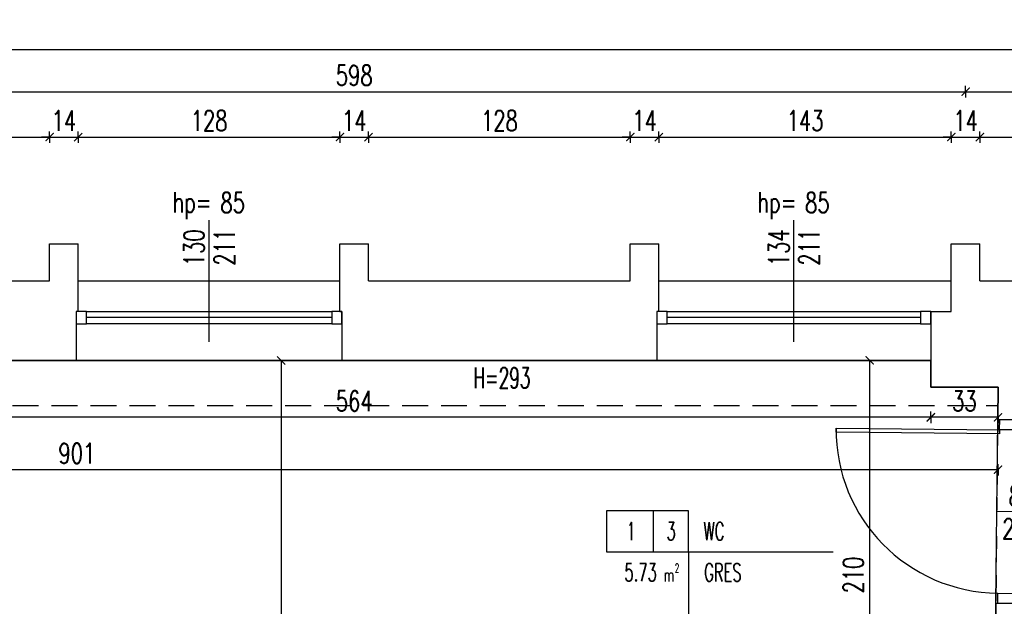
# Model space of a CAD drawing. Extents: x 36663 to 42423, y 7313 to 12123.
# Tile 34 of 54: x 37524 to 38005, y 11836 to 12123. Entities that reach past the tile are written whole.
import ezdxf
from ezdxf.enums import TextEntityAlignment as Align

# ---------------------------------------------------------------- set-up
doc = ezdxf.new("R2010")
doc.units = 0
doc.header["$MEASUREMENT"] = 0
doc.header["$PDMODE"] = 35
doc.header["$PDSIZE"] = 3
doc.linetypes.add('DASHED', pattern=[19.05, 12.7, -6.35])
for name, color, linetype in [('W_area_1', 5, 'Continuous'), ('W_drzwi', 1, 'Continuous'), ('W_niewidoczne', 24, 'DASHED'), ('W_okna', 1, 'Continuous'), ('W_okna_txt', 1, 'Continuous'), ('W_opis_pomieszczen', 1, 'Continuous'), ('W_opisy', 2, 'Continuous'), ('W_podciagi', 252, 'DASHED'), ('W_przekrojowa', 6, 'Continuous'), ('W_rama_okna', 2, 'Continuous'), ('W_szklo', 4, 'Continuous'), ('W_widok', 21, 'Continuous'), ('W_wymiary', 1, 'Continuous')]:
    doc.layers.add(name, color=color, linetype=linetype)
doc.styles.add('c20', font='simplex.shx', dxfattribs={"width": 0.7})
doc.styles.add('Romans', font='simplex.shx', dxfattribs={"width": 0.6})
doc.dimstyles.new('c20_50', dxfattribs={"dimscale": 0.5, "dimtxt": 20, "dimasz": 8, "dimexe": 1.25, "dimexo": 0.625, "dimgap": 6, "dimtad": 1, "dimdec": 0, "dimrnd": 1, "dimtxsty": 'c20', "dimblk": 'ARCHTICK', "dimcen": 0, "dimse1": 1, "dimse2": 1, "dimclrd": 1, "dimclrt": 2, "dimadec": 0, "dimazin": 0, "dimtfac": 1, "dimtdec": 0, "dimtix": 1, "dimtmove": 1, "dimatfit": 3, "dimldrblk": 'ARCHTICK', "dimfxl": 1.25, "dimarcsym": 0})

# ---------------------------------------------------------------- blocks, each defined once
blk = doc.blocks.new('_ArchTick')
at = {"color": 2}
for q in [(0, 0.7), (0, -0.7)]:
    blk.add_line((0, 0), q, dxfattribs=at)
at = {"color": 0, "linetype": 'ByBlock', "const_width": 0.15}
blk.add_lwpolyline([(-0.5, -0.5), (0.5, 0.5)], dxfattribs=at)
blk = doc.blocks.new('*D482')
at = {"layer": 'Defpoints', "color": 0, "transparency": 16777216}
for p in [(37538.42, 12065.84), (37395.42, 12013.53), (37538.42, 12013.53)]:
    blk.add_point(p, dxfattribs=at)
at = {"layer": 'W_wymiary', "color": 1, "lineweight": -2, "transparency": 16777216}
blk.add_line((37395.42, 12065.84), (37538.42, 12065.84), dxfattribs=at)
at = {"layer": 'W_wymiary', "color": 1, "lineweight": -2, "transparency": 16777216, "xscale": 4, "yscale": 4, "zscale": 4, "rotation": 180}
blk.add_blockref('_ArchTick', (37395.42, 12065.84), dxfattribs=at)
at = {"layer": 'W_wymiary', "color": 1, "lineweight": -2, "transparency": 16777216, "xscale": 4, "yscale": 4, "zscale": 4}
blk.add_blockref('_ArchTick', (37538.42, 12065.84), dxfattribs=at)
at = {"layer": 'W_wymiary', "color": 2, "transparency": 16777216, "insert": (37466.92, 12073.84), "char_height": 10, "attachment_point": 5, "style": 'c20'}
blk.add_mtext('143', dxfattribs=at)
blk = doc.blocks.new('*D483')
at = {"layer": 'Defpoints', "color": 0, "transparency": 16777216}
for p in [(37552.42, 12065.84), (37538.42, 12013.53), (37552.42, 12013.53)]:
    blk.add_point(p, dxfattribs=at)
at = {"layer": 'W_wymiary', "color": 1, "lineweight": -2, "transparency": 16777216}
for p, q in [((37538.42, 12065.84), (37534.42, 12065.84)), ((37538.42, 12065.84), (37552.42, 12065.84)), ((37552.42, 12065.84), (37556.42, 12065.84))]:
    blk.add_line(p, q, dxfattribs=at)
at = {"layer": 'W_wymiary', "color": 1, "lineweight": -2, "transparency": 16777216, "xscale": 4, "yscale": 4, "zscale": 4}
blk.add_blockref('_ArchTick', (37538.42, 12065.84), dxfattribs=at)
at = {"layer": 'W_wymiary', "color": 1, "lineweight": -2, "transparency": 16777216, "xscale": 4, "yscale": 4, "zscale": 4, "rotation": 180}
blk.add_blockref('_ArchTick', (37552.42, 12065.84), dxfattribs=at)
at = {"layer": 'W_wymiary', "color": 2, "transparency": 16777216, "insert": (37545.42, 12073.84), "char_height": 10, "attachment_point": 5, "style": 'c20'}
blk.add_mtext('14', dxfattribs=at)
blk = doc.blocks.new('*D484')
at = {"layer": 'Defpoints', "color": 0, "transparency": 16777216}
for p in [(37680.42, 12065.84), (37552.42, 12013.53), (37680.42, 12013.53)]:
    blk.add_point(p, dxfattribs=at)
at = {"layer": 'W_wymiary', "color": 1, "lineweight": -2, "transparency": 16777216}
blk.add_line((37552.42, 12065.84), (37680.42, 12065.84), dxfattribs=at)
at = {"layer": 'W_wymiary', "color": 1, "lineweight": -2, "transparency": 16777216, "xscale": 4, "yscale": 4, "zscale": 4, "rotation": 180}
blk.add_blockref('_ArchTick', (37552.42, 12065.84), dxfattribs=at)
at = {"layer": 'W_wymiary', "color": 1, "lineweight": -2, "transparency": 16777216, "xscale": 4, "yscale": 4, "zscale": 4}
blk.add_blockref('_ArchTick', (37680.42, 12065.84), dxfattribs=at)
at = {"layer": 'W_wymiary', "color": 2, "transparency": 16777216, "insert": (37616.42, 12073.84), "char_height": 10, "attachment_point": 5, "style": 'c20'}
blk.add_mtext('128', dxfattribs=at)
blk = doc.blocks.new('*D485')
at = {"layer": 'Defpoints', "color": 0, "transparency": 16777216}
for p in [(37694.42, 12065.84), (37680.42, 12013.53), (37694.42, 12013.53)]:
    blk.add_point(p, dxfattribs=at)
at = {"layer": 'W_wymiary', "color": 1, "lineweight": -2, "transparency": 16777216}
for p, q in [((37680.42, 12065.84), (37676.42, 12065.84)), ((37680.42, 12065.84), (37694.42, 12065.84)), ((37694.42, 12065.84), (37698.42, 12065.84))]:
    blk.add_line(p, q, dxfattribs=at)
at = {"layer": 'W_wymiary', "color": 1, "lineweight": -2, "transparency": 16777216, "xscale": 4, "yscale": 4, "zscale": 4}
blk.add_blockref('_ArchTick', (37680.42, 12065.84), dxfattribs=at)
at = {"layer": 'W_wymiary', "color": 1, "lineweight": -2, "transparency": 16777216, "xscale": 4, "yscale": 4, "zscale": 4, "rotation": 180}
blk.add_blockref('_ArchTick', (37694.42, 12065.84), dxfattribs=at)
at = {"layer": 'W_wymiary', "color": 2, "transparency": 16777216, "insert": (37687.42, 12073.84), "char_height": 10, "attachment_point": 5, "style": 'c20'}
blk.add_mtext('14', dxfattribs=at)
blk = doc.blocks.new('*D486')
at = {"layer": 'Defpoints', "color": 0, "transparency": 16777216}
for p in [(37822.42, 12065.84), (37694.42, 12013.53), (37822.42, 12013.53)]:
    blk.add_point(p, dxfattribs=at)
at = {"layer": 'W_wymiary', "color": 1, "lineweight": -2, "transparency": 16777216}
blk.add_line((37694.42, 12065.84), (37822.42, 12065.84), dxfattribs=at)
at = {"layer": 'W_wymiary', "color": 1, "lineweight": -2, "transparency": 16777216, "xscale": 4, "yscale": 4, "zscale": 4, "rotation": 180}
blk.add_blockref('_ArchTick', (37694.42, 12065.84), dxfattribs=at)
at = {"layer": 'W_wymiary', "color": 1, "lineweight": -2, "transparency": 16777216, "xscale": 4, "yscale": 4, "zscale": 4}
blk.add_blockref('_ArchTick', (37822.42, 12065.84), dxfattribs=at)
at = {"layer": 'W_wymiary', "color": 2, "transparency": 16777216, "insert": (37758.42, 12073.84), "char_height": 10, "attachment_point": 5, "style": 'c20'}
blk.add_mtext('128', dxfattribs=at)
blk = doc.blocks.new('*D487')
at = {"layer": 'Defpoints', "color": 0, "transparency": 16777216}
for p in [(37836.42, 12065.84), (37822.42, 12013.53), (37836.42, 12013.53)]:
    blk.add_point(p, dxfattribs=at)
at = {"layer": 'W_wymiary', "color": 1, "lineweight": -2, "transparency": 16777216}
for p, q in [((37822.42, 12065.84), (37818.42, 12065.84)), ((37822.42, 12065.84), (37836.42, 12065.84)), ((37836.42, 12065.84), (37840.42, 12065.84))]:
    blk.add_line(p, q, dxfattribs=at)
at = {"layer": 'W_wymiary', "color": 1, "lineweight": -2, "transparency": 16777216, "xscale": 4, "yscale": 4, "zscale": 4}
blk.add_blockref('_ArchTick', (37822.42, 12065.84), dxfattribs=at)
at = {"layer": 'W_wymiary', "color": 1, "lineweight": -2, "transparency": 16777216, "xscale": 4, "yscale": 4, "zscale": 4, "rotation": 180}
blk.add_blockref('_ArchTick', (37836.42, 12065.84), dxfattribs=at)
at = {"layer": 'W_wymiary', "color": 2, "transparency": 16777216, "insert": (37829.42, 12073.84), "char_height": 10, "attachment_point": 5, "style": 'c20'}
blk.add_mtext('14', dxfattribs=at)
blk = doc.blocks.new('*D488')
at = {"layer": 'Defpoints', "color": 0, "transparency": 16777216}
for p in [(37979.42, 12065.84), (37836.42, 12013.53), (37979.42, 12013.53)]:
    blk.add_point(p, dxfattribs=at)
at = {"layer": 'W_wymiary', "color": 1, "lineweight": -2, "transparency": 16777216}
blk.add_line((37836.42, 12065.84), (37979.42, 12065.84), dxfattribs=at)
at = {"layer": 'W_wymiary', "color": 1, "lineweight": -2, "transparency": 16777216, "xscale": 4, "yscale": 4, "zscale": 4, "rotation": 180}
blk.add_blockref('_ArchTick', (37836.42, 12065.84), dxfattribs=at)
at = {"layer": 'W_wymiary', "color": 1, "lineweight": -2, "transparency": 16777216, "xscale": 4, "yscale": 4, "zscale": 4}
blk.add_blockref('_ArchTick', (37979.42, 12065.84), dxfattribs=at)
at = {"layer": 'W_wymiary', "color": 2, "transparency": 16777216, "insert": (37907.92, 12073.84), "char_height": 10, "attachment_point": 5, "style": 'c20'}
blk.add_mtext('143', dxfattribs=at)
blk = doc.blocks.new('*D489')
at = {"layer": 'Defpoints', "color": 0, "transparency": 16777216}
for p in [(37993.42, 12065.84), (37979.42, 12013.53), (37993.42, 12013.53)]:
    blk.add_point(p, dxfattribs=at)
at = {"layer": 'W_wymiary', "color": 1, "lineweight": -2, "transparency": 16777216}
for p, q in [((37979.42, 12065.84), (37975.42, 12065.84)), ((37979.42, 12065.84), (37993.42, 12065.84)), ((37993.42, 12065.84), (37997.42, 12065.84))]:
    blk.add_line(p, q, dxfattribs=at)
at = {"layer": 'W_wymiary', "color": 1, "lineweight": -2, "transparency": 16777216, "xscale": 4, "yscale": 4, "zscale": 4}
blk.add_blockref('_ArchTick', (37979.42, 12065.84), dxfattribs=at)
at = {"layer": 'W_wymiary', "color": 1, "lineweight": -2, "transparency": 16777216, "xscale": 4, "yscale": 4, "zscale": 4, "rotation": 180}
blk.add_blockref('_ArchTick', (37993.42, 12065.84), dxfattribs=at)
at = {"layer": 'W_wymiary', "color": 2, "transparency": 16777216, "insert": (37986.42, 12073.84), "char_height": 10, "attachment_point": 5, "style": 'c20'}
blk.add_mtext('14', dxfattribs=at)
blk = doc.blocks.new('*D490')
at = {"layer": 'Defpoints', "color": 0, "transparency": 16777216}
for p in [(37986.42, 12088.05), (37388.42, 12065.84), (37986.42, 12065.84)]:
    blk.add_point(p, dxfattribs=at)
at = {"layer": 'W_wymiary', "color": 1, "lineweight": -2, "transparency": 16777216}
blk.add_line((37388.42, 12088.05), (37986.42, 12088.05), dxfattribs=at)
at = {"layer": 'W_wymiary', "color": 1, "lineweight": -2, "transparency": 16777216, "xscale": 4, "yscale": 4, "zscale": 4, "rotation": 180}
blk.add_blockref('_ArchTick', (37388.42, 12088.05), dxfattribs=at)
at = {"layer": 'W_wymiary', "color": 1, "lineweight": -2, "transparency": 16777216, "xscale": 4, "yscale": 4, "zscale": 4}
blk.add_blockref('_ArchTick', (37986.42, 12088.05), dxfattribs=at)
at = {"layer": 'W_wymiary', "color": 2, "transparency": 16777216, "insert": (37687.42, 12096.05), "char_height": 10, "attachment_point": 5, "style": 'c20'}
blk.add_mtext('598', dxfattribs=at)
blk = doc.blocks.new('*D491')
at = {"layer": 'Defpoints', "color": 0, "transparency": 16777216}
for p in [(38136.42, 12065.84), (37993.42, 12013.53), (38136.42, 12013.53)]:
    blk.add_point(p, dxfattribs=at)
at = {"layer": 'W_wymiary', "color": 1, "lineweight": -2, "transparency": 16777216}
blk.add_line((37993.42, 12065.84), (38136.42, 12065.84), dxfattribs=at)
at = {"layer": 'W_wymiary', "color": 1, "lineweight": -2, "transparency": 16777216, "xscale": 4, "yscale": 4, "zscale": 4, "rotation": 180}
blk.add_blockref('_ArchTick', (37993.42, 12065.84), dxfattribs=at)
at = {"layer": 'W_wymiary', "color": 1, "lineweight": -2, "transparency": 16777216, "xscale": 4, "yscale": 4, "zscale": 4}
blk.add_blockref('_ArchTick', (38136.42, 12065.84), dxfattribs=at)
at = {"layer": 'W_wymiary', "color": 2, "transparency": 16777216, "insert": (38064.92, 12073.84), "char_height": 10, "attachment_point": 5, "style": 'c20'}
blk.add_mtext('143', dxfattribs=at)
blk = doc.blocks.new('*D499')
at = {"layer": 'Defpoints', "color": 0, "transparency": 16777216}
for p in [(38588.42, 12088.05), (37986.42, 12065.84), (38588.42, 12065.84)]:
    blk.add_point(p, dxfattribs=at)
at = {"layer": 'W_wymiary', "color": 1, "lineweight": -2, "transparency": 16777216}
blk.add_line((37986.42, 12088.05), (38588.42, 12088.05), dxfattribs=at)
at = {"layer": 'W_wymiary', "color": 1, "lineweight": -2, "transparency": 16777216, "xscale": 4, "yscale": 4, "zscale": 4, "rotation": 180}
blk.add_blockref('_ArchTick', (37986.42, 12088.05), dxfattribs=at)
at = {"layer": 'W_wymiary', "color": 1, "lineweight": -2, "transparency": 16777216, "xscale": 4, "yscale": 4, "zscale": 4}
blk.add_blockref('_ArchTick', (38588.42, 12088.05), dxfattribs=at)
at = {"layer": 'W_wymiary', "color": 2, "transparency": 16777216, "insert": (38287.42, 12096.05), "char_height": 10, "attachment_point": 5, "style": 'c20'}
blk.add_mtext('602', dxfattribs=at)
blk = doc.blocks.new('*U308')
at = {"layer": 'W_okna'}
for p, q in [((5, 14), (129, 14)), ((129, 8), (5, 8))]:
    blk.add_line(p, q, dxfattribs=at)
at = {"layer": 'W_okna_txt', "color": 1}
blk.add_line((67, -0.82), (67, 58.65), dxfattribs=at)
at = {"layer": 'W_rama_okna'}
for points in [[(0, 14), (0, 8), (5, 8), (5, 14)], [(129, 14), (129, 8), (134, 8), (134, 14)]]:
    blk.add_lwpolyline(points, close=True, dxfattribs=at)
at = {"layer": 'W_szklo'}
blk.add_line((129, 11), (5, 11), dxfattribs=at)
at = {"color": 1, "style": 'c20', "width": 0.7}
blk.add_text('hp=', height=10, dxfattribs=at).set_placement((58.71, 67.4), align=Align.MIDDLE_CENTER)
blk.add_attdef('PARAPET', text='', height=10, dxfattribs=at).set_placement((36.01, 61.21), align=Align.MIDDLE_LEFT)
at = {"layer": 'W_okna_txt', "color": 1, "style": 'c20', "width": 0.7, "flags": 4}
for tag, p in [('SZER', (23.15, 39.17)), ('WYS', (38.02, 39.38))]:
    blk.add_attdef(tag, text='', height=10, rotation=90, dxfattribs=at).set_placement(p, align=Align.MIDDLE_CENTER)
blk = doc.blocks.new('*U309')
at = {"layer": 'W_okna'}
for p, q in [((5, 14), (125, 14)), ((125, 8), (5, 8))]:
    blk.add_line(p, q, dxfattribs=at)
at = {"layer": 'W_okna_txt', "color": 1}
blk.add_line((65, -0.82), (65, 58.65), dxfattribs=at)
at = {"layer": 'W_rama_okna'}
for points in [[(0, 14), (0, 8), (5, 8), (5, 14)], [(125, 14), (125, 8), (130, 8), (130, 14)]]:
    blk.add_lwpolyline(points, close=True, dxfattribs=at)
at = {"layer": 'W_szklo'}
blk.add_line((125, 11), (5, 11), dxfattribs=at)
at = {"color": 1, "style": 'c20', "width": 0.7}
blk.add_text('hp=', height=10, dxfattribs=at).set_placement((56.71, 67.4), align=Align.MIDDLE_CENTER)
blk.add_attdef('PARAPET', text='', height=10, dxfattribs=at).set_placement((36.01, 61.21), align=Align.MIDDLE_LEFT)
at = {"layer": 'W_okna_txt', "color": 1, "style": 'c20', "width": 0.7, "flags": 4}
for tag, p in [('SZER', (23.15, 39.17)), ('WYS', (38.02, 39.38))]:
    blk.add_attdef(tag, text='', height=10, rotation=90, dxfattribs=at).set_placement(p, align=Align.MIDDLE_CENTER)
blk = doc.blocks.new('*D468')
at = {"layer": 'Defpoints', "color": 0, "transparency": 16777216}
for p in [(39821.63, 12108.72), (39821.63, 11995.53), (36734.77, 11973.53)]:
    blk.add_point(p, dxfattribs=at)
at = {"layer": 'W_wymiary', "color": 1, "lineweight": -2, "transparency": 16777216}
blk.add_line((36734.77, 12108.72), (39821.63, 12108.72), dxfattribs=at)
at = {"layer": 'W_wymiary', "color": 1, "lineweight": -2, "transparency": 16777216, "xscale": 4, "yscale": 4, "zscale": 4, "rotation": 180}
blk.add_blockref('_ArchTick', (36734.77, 12108.72), dxfattribs=at)
at = {"layer": 'W_wymiary', "color": 1, "lineweight": -2, "transparency": 16777216, "xscale": 4, "yscale": 4, "zscale": 4}
blk.add_blockref('_ArchTick', (39821.63, 12108.72), dxfattribs=at)
at = {"layer": 'W_wymiary', "color": 2, "transparency": 16777216, "insert": (38278.2, 12116.72), "char_height": 10, "attachment_point": 5, "style": 'c20'}
blk.add_mtext('3087', dxfattribs=at)
blk = doc.blocks.new('*U153')
at = {"color": 1}
blk.add_line((109, 7), (109, -17), dxfattribs=at)
at = {"layer": 'W_drzwi', "color": 2}
for points in [[(64, -6), (69, -6), (69, -16), (64, -16)], [(149, -6), (154, -6), (154, -16), (149, -16)], [(69, -16), (71, -16), (71, -96), (69, -96)]]:
    blk.add_lwpolyline(points, close=True, dxfattribs=at)
at = {"layer": 'W_drzwi'}
blk.add_arc((69, -16), 80, 270, 0, dxfattribs=at)
at = {"color": 1, "style": 'c20', "width": 0.7}
for tag, p in [('SZER', (42.41, -5.22)), ('WYS', (58.37, -5.22))]:
    blk.add_attdef(tag, text='', height=10, rotation=90, dxfattribs=at).set_placement(p, align=Align.CENTER)
blk = doc.blocks.new('*D443')
at = {"layer": 'Defpoints', "color": 0, "transparency": 16777216}
for p in [(37671.73, 11956.53), (37651.67, 11374.53), (37671.73, 11374.53)]:
    blk.add_point(p, dxfattribs=at)
at = {"layer": 'W_wymiary', "color": 1, "lineweight": -2, "transparency": 16777216}
blk.add_line((37651.67, 11956.53), (37651.67, 11374.53), dxfattribs=at)
at = {"layer": 'W_wymiary', "color": 1, "lineweight": -2, "transparency": 16777216, "xscale": 4, "yscale": 4, "zscale": 4}
for p, rotation in [((37651.67, 11956.53), 90), ((37651.67, 11374.53), 270)]:
    blk.add_blockref('_ArchTick', p, dxfattribs=dict(at, rotation=rotation))
at = {"layer": 'W_wymiary', "color": 2, "transparency": 16777216, "insert": (37643.67, 11665.53), "char_height": 10, "attachment_point": 5, "rotation": 90, "style": 'c20'}
blk.add_mtext('582', dxfattribs=at)
blk = doc.blocks.new('*D444')
at = {"layer": 'Defpoints', "color": 0, "transparency": 16777216}
for p in [(37939.51, 11956.53), (37956.34, 11956.53), (37956.34, 11746.52)]:
    blk.add_point(p, dxfattribs=at)
at = {"layer": 'W_wymiary', "color": 1, "lineweight": -2, "transparency": 16777216}
blk.add_line((37939.51, 11746.52), (37939.51, 11956.53), dxfattribs=at)
at = {"layer": 'W_wymiary', "color": 1, "lineweight": -2, "transparency": 16777216, "xscale": 4, "yscale": 4, "zscale": 4}
for p, rotation in [((37939.51, 11956.53), 90), ((37939.51, 11746.52), 270)]:
    blk.add_blockref('_ArchTick', p, dxfattribs=dict(at, rotation=rotation))
at = {"layer": 'W_wymiary', "color": 2, "transparency": 16777216, "insert": (37931.51, 11851.53), "char_height": 10, "attachment_point": 5, "rotation": 90, "style": 'c20'}
blk.add_mtext('210', dxfattribs=at)
blk = doc.blocks.new('*D453')
at = {"layer": 'Defpoints', "color": 0, "transparency": 16777216}
for p in [(37969.42, 11943.53), (38002.28, 11943.53), (37969.42, 11928.7)]:
    blk.add_point(p, dxfattribs=at)
at = {"layer": 'W_wymiary', "color": 1, "lineweight": -2, "transparency": 16777216}
blk.add_line((38002.28, 11928.7), (37969.42, 11928.7), dxfattribs=at)
at = {"layer": 'W_wymiary', "color": 1, "lineweight": -2, "transparency": 16777216, "xscale": 4, "yscale": 4, "zscale": 4, "rotation": 180}
blk.add_blockref('_ArchTick', (37969.42, 11928.7), dxfattribs=at)
at = {"layer": 'W_wymiary', "color": 1, "lineweight": -2, "transparency": 16777216, "xscale": 4, "yscale": 4, "zscale": 4}
blk.add_blockref('_ArchTick', (38002.28, 11928.7), dxfattribs=at)
at = {"layer": 'W_wymiary', "color": 2, "transparency": 16777216, "insert": (37985.85, 11936.7), "char_height": 10, "attachment_point": 5, "style": 'c20'}
blk.add_mtext('33', dxfattribs=at)
blk = doc.blocks.new('*D454')
at = {"layer": 'Defpoints', "color": 0, "transparency": 16777216}
for p in [(37405.42, 11944.53), (37969.42, 11943.53), (37405.42, 11928.7)]:
    blk.add_point(p, dxfattribs=at)
at = {"layer": 'W_wymiary', "color": 1, "lineweight": -2, "transparency": 16777216}
blk.add_line((37969.42, 11928.7), (37405.42, 11928.7), dxfattribs=at)
at = {"layer": 'W_wymiary', "color": 1, "lineweight": -2, "transparency": 16777216, "xscale": 4, "yscale": 4, "zscale": 4, "rotation": 180}
blk.add_blockref('_ArchTick', (37405.42, 11928.7), dxfattribs=at)
at = {"layer": 'W_wymiary', "color": 1, "lineweight": -2, "transparency": 16777216, "xscale": 4, "yscale": 4, "zscale": 4}
blk.add_blockref('_ArchTick', (37969.42, 11928.7), dxfattribs=at)
at = {"layer": 'W_wymiary', "color": 2, "transparency": 16777216, "insert": (37687.42, 11936.7), "char_height": 10, "attachment_point": 5, "style": 'c20'}
blk.add_mtext('564', dxfattribs=at)
blk = doc.blocks.new('*D457')
at = {"layer": 'Defpoints', "color": 0, "transparency": 16777216}
for p in [(37101.21, 11956.53), (38002.28, 11943.53), (37101.21, 11903.06)]:
    blk.add_point(p, dxfattribs=at)
at = {"layer": 'W_wymiary', "color": 1, "lineweight": -2, "transparency": 16777216}
blk.add_line((38002.28, 11903.06), (37101.21, 11903.06), dxfattribs=at)
at = {"layer": 'W_wymiary', "color": 1, "lineweight": -2, "transparency": 16777216, "xscale": 4, "yscale": 4, "zscale": 4, "rotation": 180}
blk.add_blockref('_ArchTick', (37101.21, 11903.06), dxfattribs=at)
at = {"layer": 'W_wymiary', "color": 1, "lineweight": -2, "transparency": 16777216, "xscale": 4, "yscale": 4, "zscale": 4}
blk.add_blockref('_ArchTick', (38002.28, 11903.06), dxfattribs=at)
at = {"layer": 'W_wymiary', "color": 2, "transparency": 16777216, "insert": (37551.75, 11911.06), "char_height": 10, "attachment_point": 5, "style": 'c20'}
blk.add_mtext('901', dxfattribs=at)
blk = doc.blocks.new('POM')
at = {"color": 1}
for p, q in [((28.54, 0), (28.54, -25)), ((50, -25), (138.5, -25)), ((50, -25), (50, -44.93))]:
    blk.add_line(p, q, dxfattribs=at)
blk.add_lwpolyline([(0, -25), (50, -25), (50, 0), (0, 0)], close=True, dxfattribs=at)
at = {"color": 2, "style": 'Romans', "width": 0.6}
for s, height, p in [('2', 5.4, (41.68, -37.62)), ('m', 8, (35.05, -43.22))]:
    blk.add_text(s, height=height, dxfattribs=at).set_placement(p)
for tag, p in [('0', (15.04, -17.92)), ('88', (39.46, -17.92))]:
    blk.add_attdef(tag, text='', height=11, dxfattribs=at).set_placement(p, align=Align.CENTER)
for tag, p in [('POKOJ-DZIENNY', (59.33, -17.92)), ('WYKŁADZINA', (59.65, -43.09))]:
    blk.add_attdef(tag, p, '', height=11, dxfattribs=at)
blk.add_attdef('22.22', text='', height=11, dxfattribs=at).set_placement((30.72, -43.07), align=Align.RIGHT)

msp = doc.modelspace()

# ---------------------------------------------------------------- linework, layer by layer
at = {"layer": 'W_area_1'}
msp.add_lwpolyline([(37405.21, 11374.53), (37793.04, 11374.53), (37795.25, 11591.51), (37733.25, 11591.51), (37733.25, 11606.51), (37795.25, 11606.51), (37795.25, 11731.51), (37733.25, 11731.51), (37733.25, 11746.53), (37812.43, 11746.51), (37912.43, 11746.51), (38000.25, 11746.53), (38001.19, 11837.66), (38002.12, 11927.65), (38002.28, 11943.53), (37969.42, 11943.53), (37969.42, 11956.53), (37835.42, 11956.53), (37681.42, 11956.53), (37551.42, 11956.53), (37405.42, 11956.53)], dxfattribs=at)
at = {"layer": 'W_niewidoczne'}
msp.add_line((38002.12, 11927.65), (38001.19, 11837.66), dxfattribs=at)
at = {"layer": 'W_opis_pomieszczen'}
msp.add_line((37850.84, 11846.97), (37850.84, 11701.1), dxfattribs=at)
at = {"layer": 'W_podciagi'}
msp.add_line((37101.21, 11934.53), (38002.19, 11934.53), dxfattribs=at)
at = {"layer": 'W_przekrojowa'}
for p, q in [((37538.42, 12013.53), (37552.42, 12013.53)), ((37538.42, 11995.53), (37538.42, 12013.53)), ((37552.42, 11980.53), (37552.42, 12013.53)), ((37680.42, 12013.53), (37694.42, 12013.53)), ((37680.42, 11980.53), (37680.42, 12013.53)), ((37694.42, 11995.53), (37694.42, 12013.53)), ((37822.42, 12013.53), (37836.42, 12013.53)), ((37822.42, 11995.53), (37822.42, 12013.53)), ((37836.42, 11980.53), (37836.42, 12013.53)), ((37979.42, 12013.53), (37993.42, 12013.53)), ((37979.42, 11980.53), (37979.42, 12013.53)), ((37993.42, 11995.53), (37993.42, 12013.53)), ((37395.42, 11995.53), (37538.42, 11995.53)), ((37694.42, 11995.53), (37822.42, 11995.53)), ((37993.42, 11995.53), (38136.42, 11995.53)), ((37552.42, 11980.53), (37551.42, 11980.53)), ((37551.42, 11980.53), (37551.42, 11956.53)), ((37680.42, 11980.53), (37681.42, 11980.53)), ((37681.42, 11980.53), (37681.42, 11956.53)), ((37836.42, 11980.53), (37835.42, 11980.53)), ((37835.42, 11980.53), (37835.42, 11956.53)), ((37969.42, 11980.53), (37979.42, 11980.53)), ((37969.42, 11980.53), (37969.42, 11956.53)), ((37405.42, 11956.53), (37551.42, 11956.53)), ((37681.42, 11956.53), (37835.42, 11956.53)), ((37969.42, 11956.53), (37969.42, 11943.53)), ((37969.42, 11943.53), (38002.28, 11943.53)), ((38002.28, 11943.53), (38002.12, 11927.65)), ((38014.12, 11927.53), (38002.12, 11927.65)), ((38001.19, 11837.66), (38000.25, 11746.53)), ((38013.19, 11837.53), (38001.19, 11837.66))]:
    msp.add_line(p, q, dxfattribs=at)
at = {"layer": 'W_widok'}
for p, q in [((37552.42, 11995.53), (37680.42, 11995.53)), ((37836.42, 11995.53), (37979.42, 11995.53)), ((37551.42, 11956.53), (37681.42, 11956.53)), ((37835.42, 11956.53), (37969.42, 11956.53))]:
    msp.add_line(p, q, dxfattribs=at)

# ---------------------------------------------------------------- block references
at = {"layer": 'W_drzwi'}
ref = msp.add_blockref('*U153', (38019.78, 11991.48), dxfattribs=dict(at, rotation=269.4093427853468))
ref.add_attrib('SZER', '80', dxfattribs={"layer": '0', "color": 1, "height": 10, "rotation": 359.4093, "style": 'c20', "width": 0.7}).set_placement((38013.47, 11885.13), align=Align.CENTER)
ref.add_attrib('WYS', '200', dxfattribs={"layer": '0', "color": 1, "height": 10, "rotation": 359.4093, "style": 'c20', "width": 0.7}).set_placement((38013.3, 11869.16), align=Align.CENTER)
at = {"layer": 'W_okna'}
ref = msp.add_blockref('*U309', (37551.42, 11966.53), dxfattribs=at)
ref.add_attrib('SZER', '130', dxfattribs={"layer": 'W_okna_txt', "color": 1, "height": 10, "rotation": 90, "style": 'c20', "width": 0.7, "flags": 4}).set_placement((37609.07, 12011.7), align=Align.MIDDLE_CENTER)
ref.add_attrib('WYS', '211', dxfattribs={"layer": 'W_okna_txt', "color": 1, "height": 10, "rotation": 90, "style": 'c20', "width": 0.7, "flags": 4}).set_placement((37623.94, 12011.91), align=Align.MIDDLE_CENTER)
ref.add_attrib('PARAPET', '85', dxfattribs={"layer": '0', "color": 1, "height": 10, "style": 'c20', "width": 0.7}).set_placement((37621.93, 12033.74), align=Align.MIDDLE_LEFT)
ref = msp.add_blockref('*U308', (37835.42, 11966.53), dxfattribs=at)
ref.add_attrib('SZER', '134', dxfattribs={"layer": 'W_okna_txt', "color": 1, "height": 10, "rotation": 90, "style": 'c20', "width": 0.7, "flags": 4}).set_placement((37895.07, 12011.7), align=Align.MIDDLE_CENTER)
ref.add_attrib('WYS', '211', dxfattribs={"layer": 'W_okna_txt', "color": 1, "height": 10, "rotation": 90, "style": 'c20', "width": 0.7, "flags": 4}).set_placement((37909.94, 12011.91), align=Align.MIDDLE_CENTER)
ref.add_attrib('PARAPET', '85', dxfattribs={"layer": '0', "color": 1, "height": 10, "style": 'c20', "width": 0.7}).set_placement((37907.93, 12033.74), align=Align.MIDDLE_LEFT)
at = {"layer": 'W_opis_pomieszczen', "xscale": 0.8000000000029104, "yscale": 0.8000000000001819, "zscale": 0.8}
msp.add_blockref('POM', (37810.84, 11882.91), dxfattribs=at).add_auto_attribs({'88': '3', '22.22': '5.73', 'POKOJ-DZIENNY': 'WC', 'WYKŁADZINA': 'GRES', '0': '1'})

# ---------------------------------------------------------------- texts
at = {"layer": 'W_opisy', "style": 'c20', "width": 0.6}
msp.add_text('H=293', height=10, dxfattribs=at).set_placement((37759.63, 11948.05), align=Align.MIDDLE_CENTER)

# ---------------------------------------------------------------- dimensions: what is measured, and where the dimension line sits
at = {"layer": 'W_wymiary'}
for base, p1, p2, picture, middle in [((39821.63, 12108.72), (36734.77, 11973.53), (39821.63, 11995.53), '*D468', (38278.2, 12116.72)), ((37986.42, 12088.05), (37388.42, 12065.84), (37986.42, 12065.84), '*D490', (37687.42, 12096.05)), ((38588.42, 12088.05), (37986.42, 12065.84), (38588.42, 12065.84), '*D499', (38287.42, 12096.05)), ((37538.42, 12065.84), (37395.42, 12013.53), (37538.42, 12013.53), '*D482', (37466.92, 12073.84)), ((37552.42, 12065.84), (37538.42, 12013.53), (37552.42, 12013.53), '*D483', (37545.42, 12073.84)), ((37680.42, 12065.84), (37552.42, 12013.53), (37680.42, 12013.53), '*D484', (37616.42, 12073.84)), ((37694.42, 12065.84), (37680.42, 12013.53), (37694.42, 12013.53), '*D485', (37687.42, 12073.84)), ((37822.42, 12065.84), (37694.42, 12013.53), (37822.42, 12013.53), '*D486', (37758.42, 12073.84)), ((37836.42, 12065.84), (37822.42, 12013.53), (37836.42, 12013.53), '*D487', (37829.42, 12073.84)), ((37979.42, 12065.84), (37836.42, 12013.53), (37979.42, 12013.53), '*D488', (37907.92, 12073.84)), ((37993.42, 12065.84), (37979.42, 12013.53), (37993.42, 12013.53), '*D489', (37986.42, 12073.84)), ((38136.42, 12065.84), (37993.42, 12013.53), (38136.42, 12013.53), '*D491', (38064.92, 12073.84)), ((37101.21, 11903.06), (38002.28, 11943.53), (37101.21, 11956.53), '*D457', (37551.75, 11911.06)), ((37405.42, 11928.7), (37969.42, 11943.53), (37405.42, 11944.53), '*D454', (37687.42, 11936.7)), ((37969.42, 11928.7), (38002.28, 11943.53), (37969.42, 11943.53), '*D453', (37985.85, 11936.7))]:
    dim = msp.add_linear_dim(base=base, p1=p1, p2=p2, dimstyle='c20_50', dxfattribs=at)
    dim.commit()
    dim.dimension.update_dxf_attribs({"geometry": picture, "text_midpoint": middle})
for base, p1, p2, picture, middle in [((37651.67, 11374.53), (37671.73, 11956.53), (37671.73, 11374.53), '*D443', (37643.67, 11665.53)), ((37939.51, 11956.53), (37956.34, 11746.52), (37956.34, 11956.53), '*D444', (37931.51, 11851.53))]:
    dim = msp.add_linear_dim(base=base, p1=p1, p2=p2, angle=90, dimstyle='c20_50', dxfattribs=at)
    dim.commit()
    dim.dimension.update_dxf_attribs({"geometry": picture, "text_midpoint": middle})

doc.saveas('drawing.dxf')
